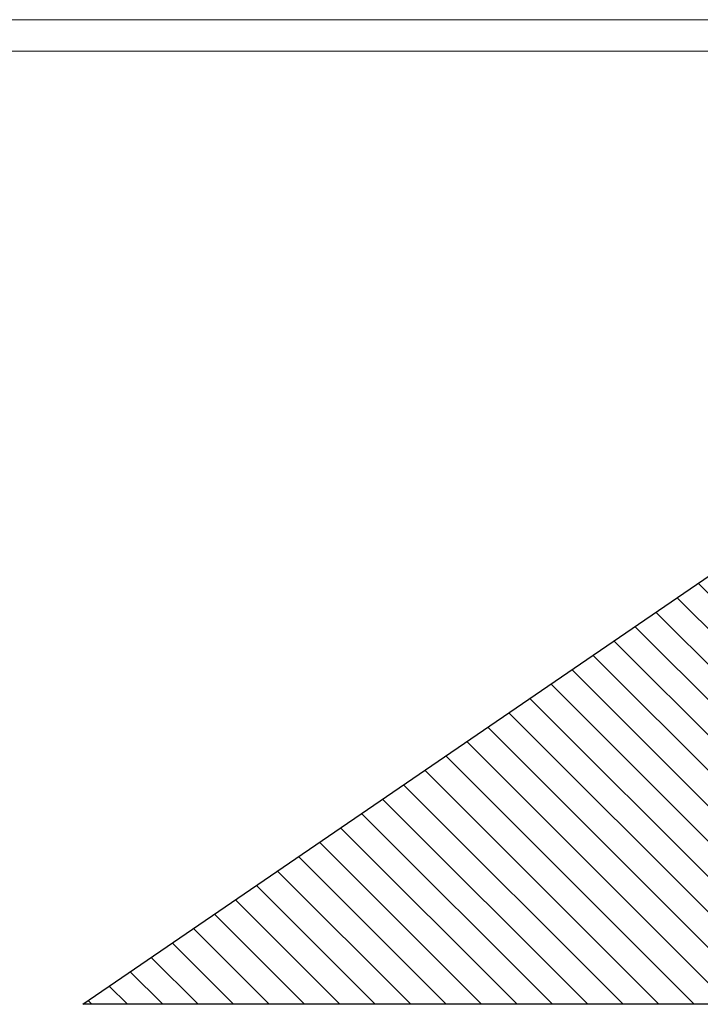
# Model space of a CAD drawing. Header units: millimetres. Extents: x 0 to 39823, y 0 to 11880.
# Tile 20 of 83: x 27606 to 29763, y 8759 to 11880. Entities that reach past the tile are written whole.
import ezdxf

# ---------------------------------------------------------------- set-up
doc = ezdxf.new("R2010")
doc.units = ezdxf.units.MM
doc.layers.add('FORMAT', color=7, linetype='Continuous')
doc.layers.add('ODMIKI varnostni', color=252, linetype='Continuous')

msp = doc.modelspace()

# ---------------------------------------------------------------- hatches: boundary and pattern name
at = {"layer": 'ODMIKI varnostni'}
h = msp.add_hatch(dxfattribs=at)
h.set_pattern_fill('ANSI31', color=256, scale=25, angle=90)
h.paths.add_polyline_path([(30306.5, 10470.4), (27806.5, 8759.1), (30306.5, 8759.1)])
h.paths.add_polyline_path([(36758.1, 10470.4), (36758.1, 8759.1), (39258.1, 8759.1)])

# ---------------------------------------------------------------- linework, layer by layer
at = {"layer": 'FORMAT', "color": 7, "linetype": 'Continuous', "lineweight": 18, "ltscale": 27}
for p, q in [((0, 11880), (39823.2, 11880)), ((500, 11780), (39723.2, 11780))]:
    msp.add_line(p, q, dxfattribs=at)
at = {"layer": 'ODMIKI varnostni'}
for p, q in [((27806.5, 8759.1), (30306.5, 10470.4)), ((30306.5, 8759.1), (27806.5, 8759.1))]:
    msp.add_line(p, q, dxfattribs=at)

doc.saveas('drawing.dxf')
